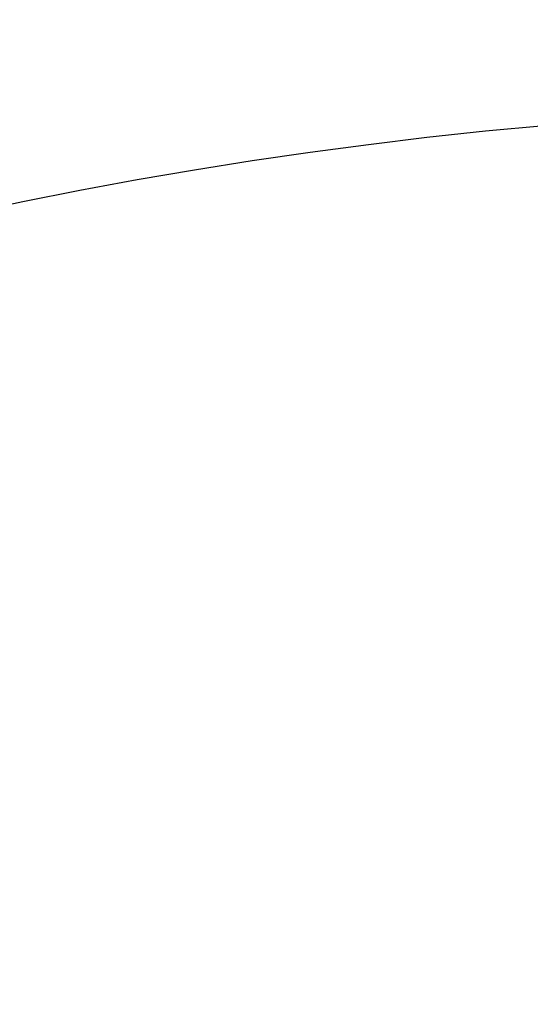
# Model space of a CAD drawing. Header units: millimetres. Extents: x 297 to 472, y 52 to 476.
# Tile 46 of 68: x 381.71 to 383.29, y 93.04 to 96.09. Entities that reach past the tile are written whole.
import ezdxf

# ---------------------------------------------------------------- set-up
doc = ezdxf.new("R2010")
doc.units = ezdxf.units.MM
doc.header["$LTSCALE"] = 47.498
doc.layers.get('0').update_dxf_attribs({"linetype": 'CONTINUOUS'})
doc.layers.add('KONSTR_EL', color=7, linetype='CONTINUOUS')

msp = doc.modelspace()

# ---------------------------------------------------------------- linework, layer by layer
at = {"color": 7, "linetype": 'CONTINUOUS'}
msp.add_arc((384.6212, 81.4174), 60, 5.73917, 174.26083, dxfattribs=at)
at = {"layer": 'KONSTR_EL', "color": 4, "linetype": 'CONTINUOUS'}
for radius in [24, 19.2, 14.4]:
    msp.add_circle((384.6212, 81.4174), radius, dxfattribs=at)
msp.add_arc((384.6212, 81.4174), 12, 180, 90, dxfattribs=at)

doc.saveas('drawing.dxf')
